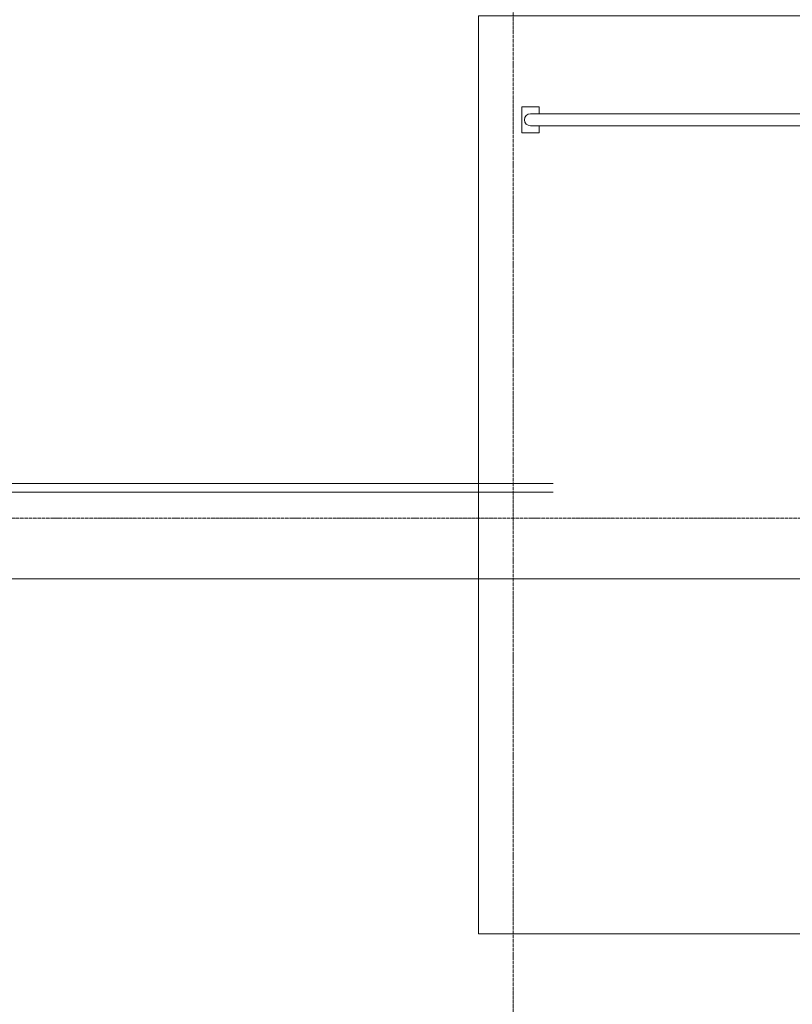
# Model space of a CAD drawing. Header units: millimetres. Extents: x 2069 to 83669, y 801 to 118701.
# Tile 46 of 145: x 29007 to 33470, y 37548 to 43231. Entities that reach past the tile are written whole.
import ezdxf

# ---------------------------------------------------------------- set-up
doc = ezdxf.new("R2010")
doc.units = ezdxf.units.MM
doc.linetypes.add('ADSK_Линия сетки', pattern=[25, 20, -2.5, 0, -2.5])
doc.linetypes.add('ADSK_Линия сетки_2_', pattern=[25, 20, -2.5, 0, -2.5])
for name, color, linetype, lineweight in [('Оси', 7, 'Continuous', 9), ('Парковка', 7, 'Continuous', 18), ('Перекрытия', 7, 'Continuous', 18)]:
    doc.layers.add(name, color=color, linetype=linetype, lineweight=lineweight)

# ---------------------------------------------------------------- blocks, each defined once
blk = doc.blocks.new('199_Парковочные места 3 класса и МГН - Средний класс-V32-Оборудование_B2_-11_400__На лист секция 6_-11_400')
at = {"layer": 'Парковка', "color": 253, "true_color": 0xaaaaaa}
for p, q in [((2500, 5300), (0, 5300)), ((0, 5300), (0, 0)), ((2500, 3400), (2500, 5300)), ((250, 4775), (350, 4775)), ((250, 4625), (250, 4775)), ((350, 4735), (350, 4775)), ((2150, 4735), (2150, 4775)), ((2150, 4775), (2250, 4775)), ((2250, 4625), (2250, 4775)), ((300, 4735), (2200, 4735)), ((300, 4665), (2200, 4665)), ((350, 4625), (350, 4665)), ((2150, 4625), (2150, 4665)), ((250, 4625), (350, 4625)), ((2150, 4625), (2250, 4625)), ((2500, 2550), (2500, 2600)), ((2500, 0), (2500, 1550)), ((0, 0), (2500, 0))]:
    blk.add_line(p, q, dxfattribs=at)
for centre, start, end in [((300, 4700), 90, 270), ((2200, 4700), 270, 90)]:
    blk.add_arc(centre, 35, start, end, dxfattribs=at)
blk = doc.blocks.new('135_SLK_GD_AR_rvt-1-Оборудование_B2_-11_400__На лист секция 6_-11_400')
at = {"layer": 'Перекрытия', "color": 253, "true_color": 0xaaaaaa}
for p, q in [((-13030109.7, -9250300.3), (-13026178.1, -9250300.3)), ((-13026178.1, -9250350.3), (-13031809.7, -9250350.3))]:
    blk.add_line(p, q, dxfattribs=at)
at = {"layer": 'Парковка', "color": 253, "lineweight": 18, "true_color": 0xaaaaaa}
blk.add_blockref('199_Парковочные места 3 класса и МГН - Средний класс-V32-Оборудование_B2_-11_400__На лист секция 6_-11_400', (-13026609.7, -9252900.3), dxfattribs=at)
blk = doc.blocks.new('135_SLK_GD_KR_rvt-1-Оборудование_B2_-11_400__На лист секция 6_-11_400')
at = {"layer": 'Оси', "color": 254, "linetype": 'ADSK_Линия сетки_2_', "true_color": 0xe5e5e5}
blk.add_line((-13054512.4, -9250850.3), (-12976778.8, -9250850.3), dxfattribs=at)
blk = doc.blocks.new('A$C946fac60')
at = {"layer": 'Оси', "color": 253, "linetype": 'ADSK_Линия сетки', "true_color": 0xaaaaaa}
for p, q in [((28902.7, 800), (28902.7, 90869.8)), ((78533.6, 17531.6), (800, 17531.6)), ((78533.6, 17181.6), (800, 17181.6))]:
    blk.add_line(p, q, dxfattribs=at)
at = {"lineweight": 5}
for name in ['135_SLK_GD_KR_rvt-1-Оборудование_B2_-11_400__На лист секция 6_-11_400', '135_SLK_GD_AR_rvt-1-Оборудование_B2_-11_400__На лист секция 6_-11_400']:
    blk.add_blockref(name, (13055312.4, 9268031.9), dxfattribs=at)

msp = doc.modelspace()

# ---------------------------------------------------------------- block references
msp.add_blockref('A$C946fac60', (2954.3, 22822.3))

doc.saveas('drawing.dxf')
